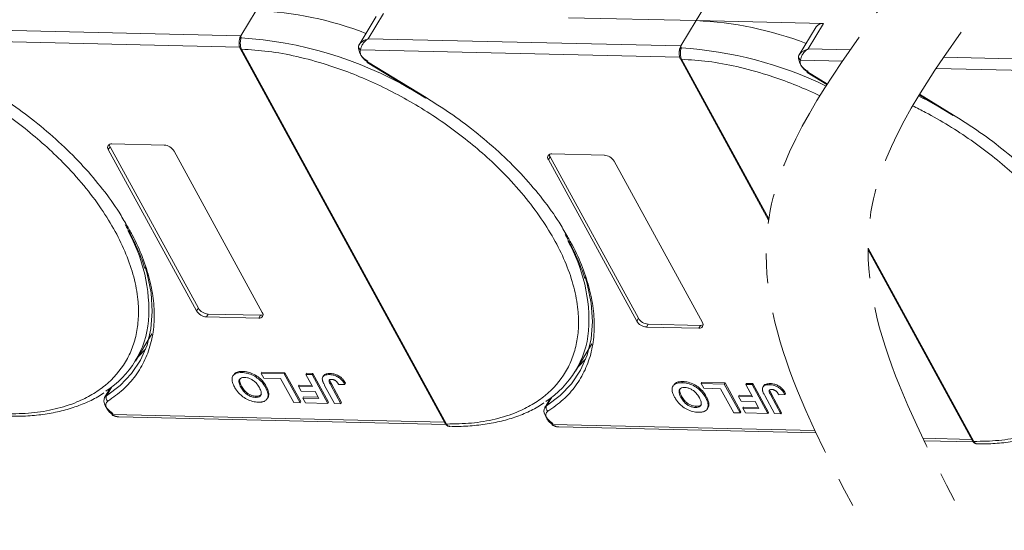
# Model space of a CAD drawing. Header units: millimetres. Extents: x -797 to 677, y 79 to 1112.
# Tile 58 of 75: x 270 to 378, y 823 to 879. Entities that reach past the tile are written whole.
import ezdxf

# ---------------------------------------------------------------- set-up
doc = ezdxf.new("R2010")
doc.units = ezdxf.units.MM
doc.linetypes.add('PHANTOM2', pattern=[31.75, 15.875, -3.175, 3.175, -3.175, 3.175, -3.175])

msp = doc.modelspace()

# ---------------------------------------------------------------- linework, layer by layer
at = {"color": 7, "linetype": 'Continuous', "lineweight": 15}
for p, q in [((344.258, 878.587), (346.126, 881.656)), ((296.131, 879.692), (294.451, 876.929)), ((309.261, 879.026), (307.393, 875.955)), ((308.394, 876.609), (310.075, 879.372)), ((330.315, 878.907), (344.258, 878.587)), ((294.451, 876.929), (260.268, 877.714)), ((344.258, 878.587), (342.577, 875.825)), ((358.202, 878.267), (344.258, 878.587)), ((357.388, 877.921), (355.52, 874.851)), ((356.521, 875.505), (358.202, 878.267)), ((294.451, 876.929), (294.488, 876.71)), ((342.577, 875.825), (308.394, 876.609)), ((259.436, 876.488), (294.342, 875.687)), ((294.404, 875.53), (316.82, 834.558)), ((307.412, 875.986), (307.324, 875.768)), ((342.577, 875.825), (342.615, 875.606)), ((361.132, 875.399), (356.521, 875.505)), ((294.542, 875.465), (294.543, 875.463)), ((294.543, 875.463), (316.959, 834.491)), ((307.563, 875.384), (342.468, 874.583)), ((342.531, 874.426), (352.181, 856.788)), ((355.539, 874.882), (355.451, 874.664)), ((400.241, 873.923), (371.322, 874.587)), ((308.273, 874.015), (314.699, 870.105)), ((308.315, 874.084), (314.741, 870.174)), ((342.669, 874.361), (342.67, 874.359)), ((342.67, 874.359), (352.203, 856.934)), ((355.689, 874.279), (360.285, 874.174)), ((370.496, 873.361), (400.132, 872.681)), ((356.399, 872.91), (358.566, 871.592)), ((356.441, 872.979), (358.61, 871.66)), ((368.646, 870.465), (372.362, 868.203)), ((368.688, 870.534), (372.404, 868.272)), ((279.971, 864.501), (280.158, 864.808)), ((280.158, 864.808), (289.815, 847.157)), ((280.345, 865.115), (286.091, 864.983)), ((289.628, 846.85), (279.971, 864.501)), ((287.155, 864.336), (296.811, 846.686)), ((328.098, 863.397), (328.285, 863.704)), ((328.285, 863.704), (337.941, 846.053)), ((328.472, 864.011), (334.218, 863.879)), ((337.755, 845.746), (328.098, 863.397)), ((335.281, 863.232), (344.938, 845.581)), ((363.056, 853.732), (374.623, 832.589)), ((363.057, 853.543), (374.483, 832.656)), ((289.815, 847.157), (289.628, 846.85)), ((290.878, 846.511), (290.691, 846.204)), ((290.878, 846.511), (296.624, 846.379)), ((296.438, 846.072), (290.691, 846.204)), ((296.624, 846.379), (296.438, 846.072)), ((337.941, 846.053), (337.755, 845.746)), ((339.005, 845.406), (338.818, 845.099)), ((339.005, 845.406), (344.751, 845.274)), ((282.931, 841.377), (284.742, 844.354)), ((344.564, 844.967), (338.818, 845.099)), ((344.751, 845.274), (344.564, 844.967)), ((331.058, 840.273), (332.869, 843.25)), ((294.584, 840.116), (294.659, 840.239)), ((296.683, 840.028), (296.758, 840.151)), ((296.683, 840.028), (299.216, 839.97)), ((296.971, 839.503), (296.683, 840.028)), ((296.758, 840.151), (299.29, 840.093)), ((299.29, 840.093), (299.216, 839.97)), ((299.216, 839.97), (300.94, 836.818)), ((299.29, 840.093), (301.015, 836.941)), ((301.564, 839.916), (301.639, 840.039)), ((301.639, 840.039), (302.329, 840.023)), ((302.329, 840.023), (302.255, 839.9)), ((302.329, 840.023), (304.054, 836.871)), ((304.237, 840.019), (304.162, 839.896)), ((293.67, 839.863), (293.595, 839.741)), ((298.812, 839.461), (296.971, 839.503)), ((300.249, 836.834), (298.812, 839.461)), ((301.564, 839.916), (302.255, 839.9)), ((302.294, 838.583), (301.564, 839.916)), ((302.255, 839.9), (303.979, 836.748)), ((303.502, 839.759), (303.428, 839.637)), ((304.29, 838.756), (304.365, 838.878)), ((304.365, 838.878), (305.481, 836.838)), ((305.921, 838.943), (305.846, 838.82)), ((342.711, 839.012), (342.785, 839.135)), ((344.81, 838.924), (344.885, 839.047)), ((344.81, 838.924), (347.342, 838.866)), ((345.097, 838.399), (344.81, 838.924)), ((344.885, 839.047), (347.417, 838.989)), ((347.417, 838.989), (347.342, 838.866)), ((347.417, 838.989), (349.142, 835.837)), ((349.691, 838.812), (349.765, 838.935)), ((349.765, 838.935), (350.456, 838.919)), ((350.456, 838.919), (350.381, 838.796)), ((350.456, 838.919), (352.181, 835.767)), ((352.364, 838.915), (352.289, 838.792)), ((280.214, 838.439), (279.57, 837.38)), ((279.774, 837.584), (280.362, 838.549)), ((280.098, 838.354), (280.162, 838.353)), ((294.466, 838.512), (294.541, 838.635)), ((297.241, 838.602), (297.167, 838.48)), ((297.519, 837.805), (297.445, 837.682)), ((300.849, 838.74), (300.774, 838.618)), ((301.062, 838.092), (300.774, 838.618)), ((300.774, 838.618), (302.294, 838.583)), ((300.849, 838.74), (302.225, 838.709)), ((302.581, 838.057), (301.062, 838.092)), ((303.001, 837.29), (302.581, 838.057)), ((304.716, 836.732), (303.629, 838.719)), ((304.29, 838.756), (305.407, 836.716)), ((305.178, 838.796), (305.846, 838.82)), ((341.797, 838.759), (341.722, 838.636)), ((346.939, 838.356), (345.097, 838.399)), ((348.376, 835.73), (346.939, 838.356)), ((347.342, 838.866), (349.067, 835.714)), ((349.691, 838.812), (350.381, 838.796)), ((350.42, 837.478), (349.691, 838.812)), ((350.381, 838.796), (352.106, 835.644)), ((351.629, 838.655), (351.554, 838.532)), ((352.332, 838.142), (352.492, 837.774)), ((354.048, 837.839), (353.973, 837.716)), ((296.067, 837.409), (296.141, 837.532)), ((297.348, 837.254), (297.422, 837.376)), ((300.94, 836.818), (300.249, 836.834)), ((301.015, 836.941), (300.94, 836.818)), ((301.326, 837.453), (301.251, 837.33)), ((301.539, 836.804), (301.251, 837.33)), ((301.251, 837.33), (303.001, 837.29)), ((301.326, 837.453), (302.932, 837.416)), ((303.979, 836.748), (301.539, 836.804)), ((304.054, 836.871), (303.979, 836.748)), ((305.407, 836.716), (304.716, 836.732)), ((305.481, 836.838), (305.407, 836.716)), ((328.341, 837.334), (327.697, 836.275)), ((327.901, 836.48), (328.488, 837.445)), ((328.225, 837.25), (328.289, 837.248)), ((342.593, 837.408), (342.668, 837.531)), ((345.368, 837.498), (345.293, 837.375)), ((348.975, 837.636), (348.901, 837.513)), ((349.188, 836.988), (348.901, 837.513)), ((348.901, 837.513), (350.42, 837.478)), ((348.975, 837.636), (350.351, 837.604)), ((350.708, 836.953), (349.188, 836.988)), ((351.128, 836.185), (350.708, 836.953)), ((352.843, 835.627), (351.755, 837.614)), ((352.417, 837.651), (352.492, 837.774)), ((352.417, 837.651), (353.533, 835.611)), ((352.492, 837.774), (353.608, 835.734)), ((353.305, 837.692), (353.973, 837.716)), ((344.193, 836.305), (344.268, 836.427)), ((345.474, 836.149), (345.549, 836.272)), ((345.646, 836.701), (345.571, 836.578)), ((349.067, 835.714), (348.376, 835.73)), ((349.142, 835.837), (349.067, 835.714)), ((349.453, 836.348), (349.378, 836.225)), ((349.665, 835.7), (349.378, 836.225)), ((349.378, 836.225), (351.128, 836.185)), ((349.453, 836.348), (351.059, 836.311)), ((352.106, 835.644), (349.665, 835.7)), ((352.181, 835.767), (352.106, 835.644)), ((353.608, 835.734), (353.533, 835.611)), ((316.735, 834.713), (280.428, 835.546)), ((281.123, 835.272), (316.895, 834.451)), ((353.533, 835.611), (352.843, 835.627)), ((316.959, 834.491), (316.96, 834.489)), ((357.247, 833.783), (328.555, 834.442)), ((329.249, 834.168), (357.369, 833.523)), ((374.399, 832.811), (369.063, 832.934)), ((369.189, 832.673), (374.558, 832.55)), ((374.623, 832.589), (374.624, 832.587))]:
    msp.add_line(p, q, dxfattribs=at)
at = {"color": 7, "linetype": 'Continuous', "lineweight": 15, "flags": 128}
for points in [[(308.315, 874.084), (308.292, 874.047), (308.278, 874.024), (308.273, 874.015), (308.273, 874.015)], [(356.441, 872.979), (356.419, 872.943), (356.405, 872.92), (356.399, 872.911), (356.399, 872.91)], [(314.741, 870.174), (314.718, 870.138), (314.704, 870.114), (314.699, 870.105), (314.699, 870.105)], [(372.404, 868.272), (372.382, 868.236), (372.368, 868.213), (372.362, 868.203), (372.362, 868.203)], [(283.99, 851.692), (284.216, 850.911), (284.642, 848.82), (284.782, 846.811), (284.637, 844.905), (284.207, 843.123), (283.496, 841.483), (282.514, 840.003), (281.269, 838.699), (279.774, 837.584)], [(332.117, 850.588), (332.343, 849.807), (332.768, 847.715), (332.909, 845.706), (332.764, 843.801), (332.333, 842.019), (331.623, 840.379), (330.64, 838.899), (329.395, 837.595), (327.901, 836.48)], [(283.208, 841.832), (283.254, 841.874), (284.046, 842.675)], [(331.335, 840.728), (331.38, 840.769), (332.173, 841.571)], [(280.462, 835.649), (280.15, 835.883), (279.884, 836.147), (279.678, 836.426), (279.542, 836.708), (279.482, 836.977), (279.503, 837.221), (279.57, 837.38)], [(279.57, 837.38), (279.602, 837.426), (279.774, 837.584)], [(280.428, 835.546), (280.402, 835.512), (280.384, 835.491), (280.375, 835.484), (280.375, 835.492), (280.384, 835.513), (280.403, 835.547), (280.429, 835.593), (280.462, 835.649)], [(328.589, 834.545), (328.277, 834.779), (328.011, 835.043), (327.805, 835.322), (327.668, 835.604), (327.609, 835.873), (327.629, 836.116), (327.697, 836.275)], [(327.697, 836.275), (327.728, 836.322), (327.901, 836.48)], [(328.555, 834.442), (328.529, 834.408), (328.511, 834.387), (328.502, 834.38), (328.502, 834.387), (328.511, 834.408), (328.529, 834.443), (328.556, 834.489), (328.589, 834.545)]]:
    msp.add_lwpolyline(points, dxfattribs=at)
at = {"color": 7, "linetype": 'Continuous', "lineweight": 15}
for centre, radius, start, end in [((294.555, 841.835), 37.889, 68.97091, 87.61491), ((342.681, 840.731), 37.889, 68.97091, 87.61491), ((358.086, 877.41), 0.865, 82.29579, 143.75946), ((294.566, 876.443), 0.278, 106.23049, 154.5199), ((291.859, 834.432), 42.36, 60.09182, 86.44113), ((294.529, 875.616), 0.152, 213.6444, 275.03728), ((294.532, 875.618), 0.155, 214.37766, 274.3082), ((307.623, 875.752), 0.299, 148.89078, 176.84469), ((307.758, 875.771), 0.433, 180.29447, 243.27622), ((309.032, 875.744), 1.705, 177.9781, 247.11934), ((342.693, 875.339), 0.278, 106.23049, 154.5199), ((339.986, 833.328), 42.36, 64.1283, 86.44113), ((342.656, 874.512), 0.152, 213.6444, 275.03728), ((342.659, 874.514), 0.155, 214.37766, 274.3082), ((355.75, 874.648), 0.299, 148.89078, 176.84469), ((355.884, 874.667), 0.433, 180.29447, 243.27622), ((357.159, 874.64), 1.705, 177.9781, 247.11934), ((349.523, 832.53), 42.36, 60.09182, 63.26), ((280.275, 864.737), 0.384, 79.47957, 217.89689), ((280.64, 865.095), 0.561, 182.97477, 210.78742), ((285.999, 863.634), 1.352, 31.28833, 86.07738), ((328.401, 863.633), 0.384, 79.47957, 217.89689), ((328.767, 863.991), 0.561, 182.97477, 210.78742), ((334.126, 862.53), 1.352, 31.28833, 86.07738), ((266.638, 846.849), 17.77, 356.58108, 29.61611), ((314.765, 845.745), 17.77, 356.58108, 29.61611), ((290.784, 847.553), 1.352, 211.28833, 266.07738), ((290.971, 847.86), 1.352, 211.28833, 266.07738), ((296.508, 846.45), 0.384, 259.47957, 37.89689), ((296.658, 846.938), 0.561, 266.58142, 294.38722), ((274.103, 846.748), 10.318, 302.73279, 354.66622), ((338.91, 846.449), 1.352, 211.28833, 266.07738), ((339.097, 846.755), 1.352, 211.28833, 266.07738), ((344.635, 845.345), 0.384, 259.47957, 37.89689), ((322.23, 845.644), 10.318, 302.73279, 354.66622), ((344.785, 845.834), 0.561, 266.58142, 294.38722), ((280.211, 837.377), 0.483, 154.63164, 231.84459), ((328.337, 836.273), 0.483, 154.63164, 231.84459), ((316.948, 834.645), 0.155, 214.37766, 274.3082), ((316.949, 834.644), 0.155, 214.42362, 274.2689), ((374.611, 832.744), 0.155, 214.37766, 274.3082), ((374.612, 832.742), 0.155, 214.42362, 274.2689)]:
    msp.add_arc(centre, radius, start, end, dxfattribs=at)
at = {"color": 3, "linetype": 'PHANTOM2', "lineweight": 9, "ltscale": 1.030123}
for points in [[(365.324, 936.161), (375.897, 901.924), (352.232, 857.113), (362.805, 822.876)], [(376.467, 936.729), (387.04, 902.492), (363.375, 857.681), (373.948, 823.444)]]:
    msp.add_spline(points, degree=3, dxfattribs=at)
at = {"color": 7, "linetype": 'Continuous', "lineweight": 15}
for points, knots in [([(246.417, 876.568), (247.381, 876.508), (249.338, 876.387), (252.484, 875.808), (255.517, 874.988), (258.36, 873.986), (260.969, 872.881), (263.559, 871.596), (266.946, 869.656), (270.143, 867.426), (273.036, 864.994), (275.214, 862.92), (277.318, 860.596), (279.23, 858.063), (280.776, 855.55), (281.975, 853.045), (282.82, 850.537), (283.238, 848.252), (283.304, 846.226), (283.101, 844.461), (282.632, 842.802), (281.65, 840.764), (280.158, 839.039), (278.218, 837.688), (276.414, 836.792), (274.212, 836.092), (271.627, 835.645), (269.755, 835.612), (268.833, 835.595)], [0, 0, 0, 0, 0.038862, 0.078912, 0.1200677, 0.1522272, 0.1843815, 0.2172151, 0.2500433, 0.3156185, 0.347778, 0.3799323, 0.4210926, 0.4611415, 0.5, 0.5388632, 0.578912, 0.6200677, 0.6522272, 0.6843815, 0.7172151, 0.7500433, 0.8156185, 0.847778, 0.8799323, 0.9210926, 0.9611404, 1, 1, 1, 1]), ([(294.488, 876.71), (294.48, 876.674), (294.463, 876.593), (294.433, 876.444), (294.411, 876.274), (294.402, 876.069), (294.416, 875.856), (294.463, 875.639), (294.514, 875.527), (294.542, 875.465)], [0, 0, 0, 0, 0.11199725, 0.24484387, 0.3691679, 0.50089869, 0.68753328, 0.82813816, 1, 1, 1, 1]), ([(307.367, 875.907), (307.406, 875.97), (307.493, 876.111), (307.816, 876.389), (308.168, 876.523), (308.394, 876.609)], [0, 0, 0, 0, 0.2270634, 0.5015869, 1, 1, 1, 1]), ([(308.394, 876.609), (308.277, 876.528), (308.042, 876.365), (307.77, 876.034), (307.588, 875.679), (307.571, 875.478), (307.563, 875.384)], [0, 0, 0, 0, 0.2515188, 0.5017844, 0.7656323, 1, 1, 1, 1]), ([(294.291, 876.381), (294.281, 876.244), (294.264, 876.032), (294.312, 875.732), (294.372, 875.6), (294.403, 875.532)], [0, 0, 0, 0, 0.4726534, 0.7330547, 1, 1, 1, 1]), ([(294.293, 876.297), (294.294, 876.368), (294.295, 876.459), (294.311, 876.545), (294.315, 876.563)], [0, 0, 0, 0, 0.789595, 1, 1, 1, 1]), ([(342.615, 875.606), (342.607, 875.569), (342.59, 875.489), (342.56, 875.34), (342.538, 875.169), (342.528, 874.965), (342.543, 874.752), (342.589, 874.534), (342.641, 874.423), (342.669, 874.361)], [0, 0, 0, 0, 0.1119973, 0.2448439, 0.3691679, 0.5008987, 0.6875333, 0.8281382, 1, 1, 1, 1]), ([(355.493, 874.803), (355.533, 874.866), (355.62, 875.006), (355.943, 875.285), (356.294, 875.419), (356.521, 875.505)], [0, 0, 0, 0, 0.2270634, 0.5015869, 1, 1, 1, 1]), ([(356.521, 875.505), (356.403, 875.423), (356.169, 875.26), (355.896, 874.929), (355.715, 874.575), (355.698, 874.374), (355.689, 874.279)], [0, 0, 0, 0, 0.2515188, 0.5017844, 0.7656323, 1, 1, 1, 1]), ([(294.543, 875.463), (295.507, 875.404), (297.464, 875.283), (300.61, 874.704), (303.643, 873.884), (306.487, 872.881), (309.095, 871.777), (311.686, 870.492), (315.073, 868.552), (318.27, 866.322), (321.163, 863.89), (323.34, 861.815), (325.444, 859.491), (327.356, 856.959), (328.902, 854.446), (330.102, 851.941), (330.947, 849.433), (331.365, 847.147), (331.431, 845.122), (331.227, 843.357), (330.759, 841.698), (329.777, 839.66), (328.285, 837.935), (326.345, 836.584), (324.54, 835.687), (322.339, 834.988), (319.754, 834.54), (317.882, 834.507), (316.959, 834.491)], [0, 0, 0, 0, 0.038862, 0.078912, 0.1200677, 0.1522272, 0.1843815, 0.2172151, 0.2500433, 0.3156185, 0.347778, 0.3799323, 0.4210926, 0.4611415, 0.5, 0.5388632, 0.578912, 0.6200677, 0.6522272, 0.6843815, 0.7172151, 0.7500433, 0.8156185, 0.847778, 0.8799323, 0.9210926, 0.9611404, 1, 1, 1, 1]), ([(342.418, 875.276), (342.407, 875.14), (342.391, 874.927), (342.439, 874.628), (342.499, 874.495), (342.53, 874.428)], [0, 0, 0, 0, 0.4726534, 0.7330547, 1, 1, 1, 1]), ([(342.42, 875.192), (342.421, 875.264), (342.422, 875.354), (342.438, 875.44), (342.441, 875.458)], [0, 0, 0, 0, 0.789595, 1, 1, 1, 1]), ([(342.67, 874.359), (343.634, 874.3), (345.591, 874.179), (348.737, 873.6), (351.77, 872.78), (354.613, 871.777), (356.541, 870.961), (357.596, 870.467), (357.795, 870.373)], [0, 0, 0, 0, 0.03886198, 0.07891202, 0.12006769, 0.15222721, 0.18438153, 0.19185916, 0.19185916, 0.19185916, 0.19185916]), ([(266.614, 871.278), (267.589, 870.659), (269.54, 869.422), (272.298, 867.325), (274.895, 865.073), (277.281, 862.674), (279.38, 860.188), (280.961, 858.023), (281.705, 856.699), (281.973, 856.222)], [0, 0, 0, 0, 0.1495671, 0.2991439, 0.452293, 0.6065008, 0.7607086, 0.9138577, 1, 1, 1, 1]), ([(314.741, 870.174), (315.716, 869.555), (317.666, 868.317), (320.425, 866.221), (323.022, 863.969), (325.408, 861.57), (327.507, 859.084), (329.088, 856.919), (329.832, 855.595), (330.1, 855.118)], [0, 0, 0, 0, 0.1495671, 0.2991439, 0.452293, 0.6065008, 0.7607086, 0.9138577, 1, 1, 1, 1]), ([(367.94, 869.281), (368.409, 869.05), (369.74, 868.367), (372.736, 866.65), (375.934, 864.42), (378.827, 861.988), (381.004, 859.914), (383.108, 857.59), (385.02, 855.057), (386.566, 852.544), (387.765, 850.039), (388.611, 847.531), (389.029, 845.246), (389.094, 843.22), (388.891, 841.455), (388.423, 839.796), (387.441, 837.758), (385.948, 836.033), (384.009, 834.682), (382.204, 833.786), (380.003, 833.086), (377.418, 832.639), (375.545, 832.606), (374.623, 832.589)], [0.19950286, 0.19950286, 0.19950286, 0.19950286, 0.21721506, 0.25004326, 0.31561849, 0.34777802, 0.37993233, 0.42109262, 0.46114154, 0.50000001, 0.53886316, 0.57891202, 0.62006769, 0.65222721, 0.68438153, 0.71721506, 0.75004326, 0.81561849, 0.84777802, 0.87993233, 0.92109262, 0.96114036, 1, 1, 1, 1]), ([(372.404, 868.272), (373.379, 867.653), (375.33, 866.416), (378.088, 864.319), (380.686, 862.067), (383.072, 859.668), (385.17, 857.182), (386.751, 855.017), (387.496, 853.693), (387.764, 853.216)], [0, 0, 0, 0, 0.1495671, 0.2991439, 0.452293, 0.6065008, 0.7607086, 0.9138577, 1, 1, 1, 1]), ([(281.973, 856.222), (282.184, 855.872), (282.889, 854.693), (283.748, 852.696), (284.544, 850.271), (284.969, 847.906), (285.038, 845.629), (284.726, 843.476), (284.042, 841.498), (282.996, 839.747), (281.646, 838.214), (280.49, 837.403), (279.912, 836.997)], [0, 0, 0, 0, 0.0444737, 0.1493697, 0.2542516, 0.3591475, 0.466545, 0.5746848, 0.6828247, 0.7902221, 0.8951076, 1, 1, 1, 1]), ([(281.801, 856.309), (282.03, 855.909), (282.592, 854.925), (283.285, 853.369), (283.77, 852.161), (283.934, 851.548), (283.948, 851.496)], [0, 0, 0, 0, 0.2464559, 0.6056052, 0.9666445, 1, 1, 1, 1]), ([(330.1, 855.118), (330.31, 854.767), (331.016, 853.589), (331.875, 851.592), (332.671, 849.167), (333.096, 846.802), (333.165, 844.525), (332.853, 842.371), (332.168, 840.393), (331.123, 838.642), (329.773, 837.11), (328.617, 836.298), (328.039, 835.893)], [0, 0, 0, 0, 0.0444737, 0.1493697, 0.2542516, 0.3591475, 0.466545, 0.5746848, 0.6828247, 0.7902221, 0.8951076, 1, 1, 1, 1]), ([(329.928, 855.205), (330.157, 854.805), (330.719, 853.821), (331.411, 852.265), (331.897, 851.057), (332.061, 850.444), (332.075, 850.392)], [0, 0, 0, 0, 0.2464559, 0.6056052, 0.9666445, 1, 1, 1, 1]), ([(293.767, 838.543), (293.724, 838.627), (293.593, 838.881), (293.474, 839.282), (293.527, 839.693), (293.778, 839.977), (294.16, 840.109), (294.456, 840.114), (294.584, 840.116)], [0, 0, 0, 0, 0.1018882, 0.3073435, 0.4929627, 0.6786474, 0.8607914, 1, 1, 1, 1]), ([(293.685, 839.853), (293.742, 839.935), (293.869, 840.117), (294.237, 840.23), (294.531, 840.236), (294.659, 840.239)], [0, 0, 0, 0, 0.3159769, 0.7036842, 1, 1, 1, 1]), ([(294.584, 840.116), (294.681, 840.111), (294.976, 840.096), (295.516, 839.965), (296.131, 839.647), (296.681, 839.192), (296.991, 838.789), (297.135, 838.535), (297.167, 838.48)], [0, 0, 0, 0, 0.1021706, 0.3092201, 0.51365, 0.6922749, 0.9324126, 1, 1, 1, 1]), ([(294.659, 840.239), (294.756, 840.234), (295.051, 840.219), (295.591, 840.088), (296.206, 839.769), (296.756, 839.315), (297.066, 838.911), (297.21, 838.658), (297.241, 838.602)], [0, 0, 0, 0, 0.1021706, 0.3092201, 0.51365, 0.6922749, 0.9324126, 1, 1, 1, 1]), ([(303.514, 839.752), (303.529, 839.783), (303.577, 839.883), (303.81, 840.003), (304.076, 840.013), (304.237, 840.019)], [0, 0, 0, 0, 0.1483819, 0.4848209, 1, 1, 1, 1]), ([(304.237, 840.019), (304.335, 840.013), (304.558, 840), (304.938, 839.891), (305.308, 839.68), (305.666, 839.356), (305.821, 839.106), (305.921, 838.943)], [0, 0, 0, 0, 0.1552919, 0.3531453, 0.543243, 0.704067, 1, 1, 1, 1]), ([(294.466, 838.512), (294.423, 838.596), (294.302, 838.833), (294.223, 839.16), (294.327, 839.419), (294.518, 839.558), (294.727, 839.591), (294.85, 839.591), (294.873, 839.591)], [0, 0, 0, 0, 0.1585903, 0.4472388, 0.6203806, 0.7935748, 0.9612953, 1, 1, 1, 1]), ([(294.541, 838.635), (294.499, 838.719), (294.379, 838.954), (294.289, 839.271), (294.375, 839.435), (294.402, 839.487)], [0, 0, 0, 0, 0.2710271, 0.7643207, 1, 1, 1, 1]), ([(294.873, 839.591), (294.973, 839.583), (295.173, 839.567), (295.509, 839.446), (295.845, 839.251), (296.194, 838.936), (296.382, 838.663), (296.477, 838.492), (296.487, 838.475)], [0, 0, 0, 0, 0.15970987, 0.32042921, 0.49107352, 0.67705027, 0.96629027, 1, 1, 1, 1]), ([(303.379, 839.316), (303.375, 839.393), (303.367, 839.549), (303.481, 839.734), (303.729, 839.884), (303.999, 839.892), (304.162, 839.896)], [0, 0, 0, 0, 0.2064605, 0.4135145, 0.6452106, 1, 1, 1, 1]), ([(303.629, 838.719), (303.606, 838.761), (303.561, 838.845), (303.506, 838.958), (303.461, 839.058), (303.428, 839.144), (303.397, 839.231), (303.385, 839.288), (303.379, 839.316)], [0, 0, 0, 0, 0.2082698, 0.416707, 0.5614806, 0.7065734, 0.8528245, 1, 1, 1, 1]), ([(304.29, 838.756), (304.246, 838.84), (304.17, 838.985), (304.109, 839.16), (304.113, 839.272), (304.164, 839.331), (304.261, 839.369), (304.35, 839.371), (304.405, 839.372)], [0, 0, 0, 0, 0.2920273, 0.5048541, 0.6139046, 0.723685, 0.8298165, 1, 1, 1, 1]), ([(304.162, 839.896), (304.26, 839.891), (304.483, 839.878), (304.863, 839.769), (305.233, 839.557), (305.591, 839.233), (305.746, 838.983), (305.846, 838.82)], [0, 0, 0, 0, 0.1552919, 0.3531453, 0.543243, 0.704067, 1, 1, 1, 1]), ([(304.195, 839.287), (304.196, 839.28), (304.202, 839.155), (304.286, 839.012), (304.365, 838.878)], [0, 0, 0, 0, 0.0579521, 1, 1, 1, 1]), ([(304.405, 839.372), (304.435, 839.371), (304.497, 839.367), (304.587, 839.345), (304.67, 839.315), (304.741, 839.28), (304.808, 839.238), (304.849, 839.206), (304.87, 839.19)], [0, 0, 0, 0, 0.202387, 0.4109073, 0.5578292, 0.7094718, 0.8532239, 1, 1, 1, 1]), ([(304.87, 839.19), (304.896, 839.166), (304.949, 839.118), (305.009, 839.046), (305.059, 838.98), (305.101, 838.919), (305.141, 838.857), (305.166, 838.816), (305.178, 838.796)], [0, 0, 0, 0, 0.1938055, 0.3931273, 0.5440688, 0.6954121, 0.8476129, 1, 1, 1, 1]), ([(341.894, 837.439), (341.85, 837.523), (341.719, 837.776), (341.6, 838.178), (341.653, 838.588), (341.905, 838.873), (342.286, 839.005), (342.582, 839.01), (342.711, 839.012)], [0, 0, 0, 0, 0.1018882, 0.3073435, 0.4929627, 0.6786474, 0.8607914, 1, 1, 1, 1]), ([(341.811, 838.749), (341.868, 838.831), (341.995, 839.013), (342.363, 839.126), (342.658, 839.132), (342.785, 839.135)], [0, 0, 0, 0, 0.3159769, 0.7036842, 1, 1, 1, 1]), ([(342.711, 839.012), (342.808, 839.007), (343.103, 838.992), (343.643, 838.861), (344.258, 838.542), (344.808, 838.088), (345.118, 837.684), (345.262, 837.431), (345.293, 837.375)], [0, 0, 0, 0, 0.1021706, 0.3092201, 0.51365, 0.6922749, 0.9324126, 1, 1, 1, 1]), ([(342.785, 839.135), (342.883, 839.13), (343.177, 839.115), (343.717, 838.984), (344.333, 838.665), (344.883, 838.211), (345.192, 837.807), (345.336, 837.554), (345.368, 837.498)], [0, 0, 0, 0, 0.1021706, 0.3092201, 0.51365, 0.6922749, 0.9324126, 1, 1, 1, 1]), ([(351.641, 838.648), (351.655, 838.679), (351.704, 838.779), (351.936, 838.899), (352.203, 838.909), (352.364, 838.915)], [0, 0, 0, 0, 0.1483819, 0.4848209, 1, 1, 1, 1]), ([(352.364, 838.915), (352.462, 838.909), (352.685, 838.896), (353.065, 838.787), (353.435, 838.576), (353.792, 838.252), (353.947, 838.001), (354.048, 837.839)], [0, 0, 0, 0, 0.1552919, 0.3531453, 0.543243, 0.704067, 1, 1, 1, 1]), ([(269.176, 835.348), (269.517, 835.34), (270.531, 835.316), (272.135, 835.436), (273.978, 835.703), (275.721, 836.129), (277.346, 836.716), (278.612, 837.307), (279.271, 837.759), (279.488, 837.907)], [0, 0, 0, 0, 0.083579, 0.2482141, 0.413815, 0.5804106, 0.7481743, 0.9174399, 1, 1, 1, 1]), ([(296.363, 836.883), (296.265, 836.888), (295.971, 836.904), (295.433, 837.037), (294.821, 837.354), (294.27, 837.807), (293.952, 838.22), (293.803, 838.481), (293.767, 838.543)], [0, 0, 0, 0, 0.1013981, 0.3069957, 0.5061443, 0.6852619, 0.9245571, 1, 1, 1, 1]), ([(296.067, 837.409), (295.967, 837.416), (295.767, 837.431), (295.434, 837.544), (295.111, 837.731), (294.781, 838.026), (294.588, 838.297), (294.486, 838.477), (294.466, 838.512)], [0, 0, 0, 0, 0.16029217, 0.32192242, 0.49076139, 0.65756923, 0.93388265, 1, 1, 1, 1]), ([(296.141, 837.532), (296.042, 837.539), (295.842, 837.554), (295.508, 837.667), (295.185, 837.853), (294.855, 838.148), (294.662, 838.42), (294.561, 838.6), (294.541, 838.635)], [0, 0, 0, 0, 0.1602922, 0.3219224, 0.4907614, 0.6575692, 0.9338827, 1, 1, 1, 1]), ([(296.487, 838.475), (296.531, 838.391), (296.64, 838.178), (296.72, 837.879), (296.658, 837.622), (296.489, 837.467), (296.27, 837.411), (296.118, 837.409), (296.067, 837.409)], [0, 0, 0, 0, 0.1586166, 0.4008637, 0.5730594, 0.7454856, 0.9129852, 1, 1, 1, 1]), ([(297.167, 838.48), (297.189, 838.438), (297.235, 838.353), (297.295, 838.223), (297.352, 838.089), (297.398, 837.951), (297.432, 837.814), (297.441, 837.726), (297.445, 837.682)], [0, 0, 0, 0, 0.1539502, 0.3081809, 0.478699, 0.6499612, 0.8242026, 1, 1, 1, 1]), ([(297.241, 838.602), (297.264, 838.56), (297.309, 838.476), (297.37, 838.346), (297.426, 838.212), (297.472, 838.074), (297.507, 837.937), (297.515, 837.849), (297.519, 837.805)], [0, 0, 0, 0, 0.1539502, 0.3081809, 0.478699, 0.6499612, 0.8242026, 1, 1, 1, 1]), ([(297.519, 837.805), (297.516, 837.732), (297.508, 837.585), (297.477, 837.436), (297.423, 837.384), (297.418, 837.379)], [0, 0, 0, 0, 0.4783949, 0.9575036, 1, 1, 1, 1]), ([(342.593, 837.408), (342.55, 837.492), (342.429, 837.729), (342.349, 838.055), (342.453, 838.314), (342.645, 838.453), (342.853, 838.487), (342.976, 838.487), (343, 838.487)], [0, 0, 0, 0, 0.1585903, 0.4472388, 0.6203806, 0.7935748, 0.9612953, 1, 1, 1, 1]), ([(342.668, 837.531), (342.625, 837.614), (342.506, 837.85), (342.416, 838.167), (342.501, 838.33), (342.529, 838.383)], [0, 0, 0, 0, 0.2710271, 0.7643207, 1, 1, 1, 1]), ([(343, 838.487), (343.1, 838.479), (343.3, 838.462), (343.636, 838.342), (343.972, 838.147), (344.321, 837.832), (344.508, 837.559), (344.604, 837.388), (344.614, 837.37)], [0, 0, 0, 0, 0.1597099, 0.3204292, 0.4910735, 0.6770503, 0.9662903, 1, 1, 1, 1]), ([(351.506, 838.212), (351.502, 838.289), (351.494, 838.444), (351.608, 838.63), (351.856, 838.779), (352.126, 838.787), (352.289, 838.792)], [0, 0, 0, 0, 0.2064605, 0.4135145, 0.6452106, 1, 1, 1, 1]), ([(351.755, 837.614), (351.733, 837.656), (351.688, 837.74), (351.632, 837.853), (351.587, 837.953), (351.554, 838.04), (351.523, 838.127), (351.512, 838.183), (351.506, 838.212)], [0, 0, 0, 0, 0.20826979, 0.416707, 0.56148059, 0.70657343, 0.85282453, 1, 1, 1, 1]), ([(352.417, 837.651), (352.373, 837.735), (352.297, 837.881), (352.236, 838.056), (352.239, 838.168), (352.291, 838.226), (352.388, 838.265), (352.477, 838.267), (352.532, 838.268)], [0, 0, 0, 0, 0.2920273, 0.5048541, 0.6139046, 0.723685, 0.8298165, 1, 1, 1, 1]), ([(352.289, 838.792), (352.387, 838.786), (352.61, 838.773), (352.99, 838.664), (353.36, 838.453), (353.718, 838.129), (353.873, 837.878), (353.973, 837.716)], [0, 0, 0, 0, 0.1552919, 0.3531453, 0.543243, 0.704067, 1, 1, 1, 1]), ([(352.532, 838.268), (352.562, 838.266), (352.623, 838.263), (352.714, 838.241), (352.796, 838.211), (352.867, 838.175), (352.935, 838.133), (352.976, 838.102), (352.996, 838.086)], [0, 0, 0, 0, 0.202387, 0.4109073, 0.5578292, 0.7094718, 0.8532239, 1, 1, 1, 1]), ([(352.996, 838.086), (353.023, 838.062), (353.076, 838.014), (353.135, 837.942), (353.186, 837.875), (353.228, 837.814), (353.267, 837.753), (353.292, 837.712), (353.305, 837.692)], [0, 0, 0, 0, 0.19380551, 0.39312733, 0.54406876, 0.6954121, 0.84761289, 1, 1, 1, 1]), ([(279.912, 836.997), (279.858, 836.954), (279.749, 836.865), (279.683, 836.665), (279.694, 836.433), (279.771, 836.265), (279.809, 836.183)], [0, 0, 0, 0, 0.2455128, 0.5, 0.7544872, 1, 1, 1, 1]), ([(296.71, 837.753), (296.662, 837.697), (296.567, 837.586), (296.344, 837.534), (296.193, 837.532), (296.141, 837.532)], [0, 0, 0, 0, 0.3981888, 0.7942495, 1, 1, 1, 1]), ([(297.052, 836.99), (297.016, 836.975), (296.944, 836.946), (296.828, 836.918), (296.714, 836.899), (296.602, 836.888), (296.485, 836.882), (296.403, 836.883), (296.363, 836.883)], [0, 0, 0, 0, 0.1854289, 0.3721896, 0.5277082, 0.6838775, 0.8416784, 1, 1, 1, 1]), ([(297.445, 837.682), (297.443, 837.608), (297.44, 837.458), (297.347, 837.217), (297.204, 837.063), (297.068, 836.997), (297.052, 836.99)], [0, 0, 0, 0, 0.2508959, 0.5021661, 0.9405117, 1, 1, 1, 1]), ([(317.303, 834.243), (317.644, 834.235), (318.658, 834.211), (320.262, 834.332), (322.105, 834.599), (323.848, 835.024), (325.472, 835.612), (326.738, 836.203), (327.398, 836.654), (327.614, 836.802)], [0, 0, 0, 0, 0.083579, 0.2482141, 0.413815, 0.5804106, 0.7481743, 0.9174399, 1, 1, 1, 1]), ([(344.489, 835.779), (344.392, 835.784), (344.097, 835.799), (343.56, 835.933), (342.948, 836.25), (342.397, 836.703), (342.078, 837.115), (341.93, 837.376), (341.894, 837.439)], [0, 0, 0, 0, 0.1013981, 0.3069957, 0.5061443, 0.6852619, 0.9245571, 1, 1, 1, 1]), ([(344.193, 836.305), (344.094, 836.312), (343.894, 836.327), (343.56, 836.44), (343.237, 836.626), (342.907, 836.921), (342.714, 837.193), (342.613, 837.373), (342.593, 837.408)], [0, 0, 0, 0, 0.1602922, 0.3219224, 0.4907614, 0.6575692, 0.9338827, 1, 1, 1, 1]), ([(344.268, 836.427), (344.169, 836.435), (343.969, 836.45), (343.635, 836.563), (343.312, 836.749), (342.982, 837.044), (342.789, 837.316), (342.687, 837.496), (342.668, 837.531)], [0, 0, 0, 0, 0.1602922, 0.3219224, 0.4907614, 0.6575692, 0.9338827, 1, 1, 1, 1]), ([(344.614, 837.37), (344.657, 837.286), (344.766, 837.074), (344.846, 836.774), (344.785, 836.518), (344.615, 836.363), (344.396, 836.306), (344.245, 836.305), (344.193, 836.305)], [0, 0, 0, 0, 0.15861661, 0.40086372, 0.57305935, 0.74548557, 0.91298519, 1, 1, 1, 1]), ([(345.293, 837.375), (345.316, 837.333), (345.361, 837.249), (345.422, 837.119), (345.478, 836.985), (345.524, 836.847), (345.559, 836.71), (345.567, 836.622), (345.571, 836.578)], [0, 0, 0, 0, 0.1539502, 0.3081809, 0.478699, 0.6499612, 0.8242026, 1, 1, 1, 1]), ([(345.368, 837.498), (345.391, 837.456), (345.436, 837.372), (345.497, 837.242), (345.553, 837.108), (345.599, 836.97), (345.634, 836.833), (345.642, 836.745), (345.646, 836.701)], [0, 0, 0, 0, 0.1539502, 0.3081809, 0.478699, 0.6499612, 0.8242026, 1, 1, 1, 1]), ([(328.039, 835.893), (327.985, 835.849), (327.875, 835.761), (327.81, 835.561), (327.82, 835.328), (327.898, 835.161), (327.936, 835.078)], [0, 0, 0, 0, 0.24551284, 0.5, 0.75448716, 1, 1, 1, 1]), ([(344.836, 836.649), (344.789, 836.593), (344.693, 836.482), (344.47, 836.429), (344.32, 836.428), (344.268, 836.427)], [0, 0, 0, 0, 0.3981888, 0.7942495, 1, 1, 1, 1]), ([(345.179, 835.885), (345.143, 835.871), (345.071, 835.841), (344.955, 835.814), (344.841, 835.794), (344.728, 835.783), (344.611, 835.777), (344.53, 835.778), (344.489, 835.779)], [0, 0, 0, 0, 0.1854289, 0.3721896, 0.5277082, 0.6838775, 0.8416784, 1, 1, 1, 1]), ([(345.571, 836.578), (345.57, 836.503), (345.566, 836.354), (345.473, 836.113), (345.33, 835.958), (345.195, 835.893), (345.179, 835.885)], [0, 0, 0, 0, 0.2508959, 0.5021661, 0.9405117, 1, 1, 1, 1]), ([(345.646, 836.701), (345.642, 836.627), (345.635, 836.481), (345.604, 836.332), (345.549, 836.279), (345.545, 836.275)], [0, 0, 0, 0, 0.4783949, 0.9575036, 1, 1, 1, 1]), ([(280.375, 835.484), (280.499, 835.42), (280.735, 835.299), (280.998, 835.281), (281.121, 835.272)], [0, 0, 0, 0, 0.5298979, 1, 1, 1, 1]), ([(280.428, 835.546), (280.53, 835.468), (280.735, 835.309), (280.993, 835.289), (281.123, 835.278)], [0, 0, 0, 0, 0.493587, 1, 1, 1, 1]), ([(374.966, 832.342), (375.308, 832.333), (376.322, 832.309), (377.925, 832.43), (379.768, 832.697), (381.511, 833.123), (383.136, 833.71), (384.402, 834.301), (385.062, 834.753), (385.278, 834.901)], [0, 0, 0, 0, 0.083579, 0.2482141, 0.413815, 0.5804106, 0.7481743, 0.9174399, 1, 1, 1, 1]), ([(316.821, 834.556), (316.851, 834.509), (316.912, 834.414), (317.036, 834.309), (317.173, 834.239), (317.266, 834.23), (317.312, 834.225)], [0, 0, 0, 0, 0.2424843, 0.4924778, 0.7463616, 1, 1, 1, 1]), ([(316.96, 834.489), (316.994, 834.437), (317.057, 834.342), (317.176, 834.25), (317.257, 834.236), (317.301, 834.228)], [0, 0, 0, 0, 0.3548798, 0.6452342, 1, 1, 1, 1]), ([(328.501, 834.38), (328.626, 834.316), (328.862, 834.195), (329.125, 834.176), (329.248, 834.168)], [0, 0, 0, 0, 0.5298979, 1, 1, 1, 1]), ([(328.555, 834.442), (328.657, 834.363), (328.862, 834.205), (329.12, 834.185), (329.25, 834.174)], [0, 0, 0, 0, 0.493587, 1, 1, 1, 1]), ([(374.484, 832.654), (374.514, 832.607), (374.575, 832.512), (374.699, 832.408), (374.837, 832.338), (374.929, 832.328), (374.976, 832.323)], [0, 0, 0, 0, 0.24248428, 0.49247779, 0.74636165, 1, 1, 1, 1]), ([(374.624, 832.587), (374.658, 832.535), (374.72, 832.44), (374.839, 832.348), (374.92, 832.334), (374.965, 832.326)], [0, 0, 0, 0, 0.35487977, 0.64523416, 1, 1, 1, 1])]:
    msp.add_open_spline(points, degree=3, knots=knots, dxfattribs=at)
for points in [[(294.315, 876.563), (294.331, 876.631), (294.363, 876.767), (294.422, 876.875), (294.451, 876.929)], [(342.441, 875.458), (342.458, 875.526), (342.49, 875.663), (342.548, 875.771), (342.577, 875.825)], [(307.563, 875.384), (307.535, 875.292), (307.48, 875.107), (307.582, 874.876), (307.633, 874.76)], [(307.633, 874.76), (307.716, 874.634), (307.883, 874.383), (308.171, 874.184), (308.315, 874.084)], [(355.689, 874.279), (355.662, 874.187), (355.607, 874.003), (355.709, 873.771), (355.76, 873.655)], [(355.76, 873.655), (355.843, 873.53), (356.009, 873.279), (356.297, 873.079), (356.441, 872.979)], [(279.809, 836.183), (279.885, 836.066), (280.038, 835.833), (280.298, 835.642), (280.428, 835.546)], [(327.936, 835.078), (328.012, 834.962), (328.164, 834.729), (328.425, 834.537), (328.555, 834.442)]]:
    msp.add_open_spline(points, degree=3, dxfattribs=at)

doc.saveas('drawing.dxf')
